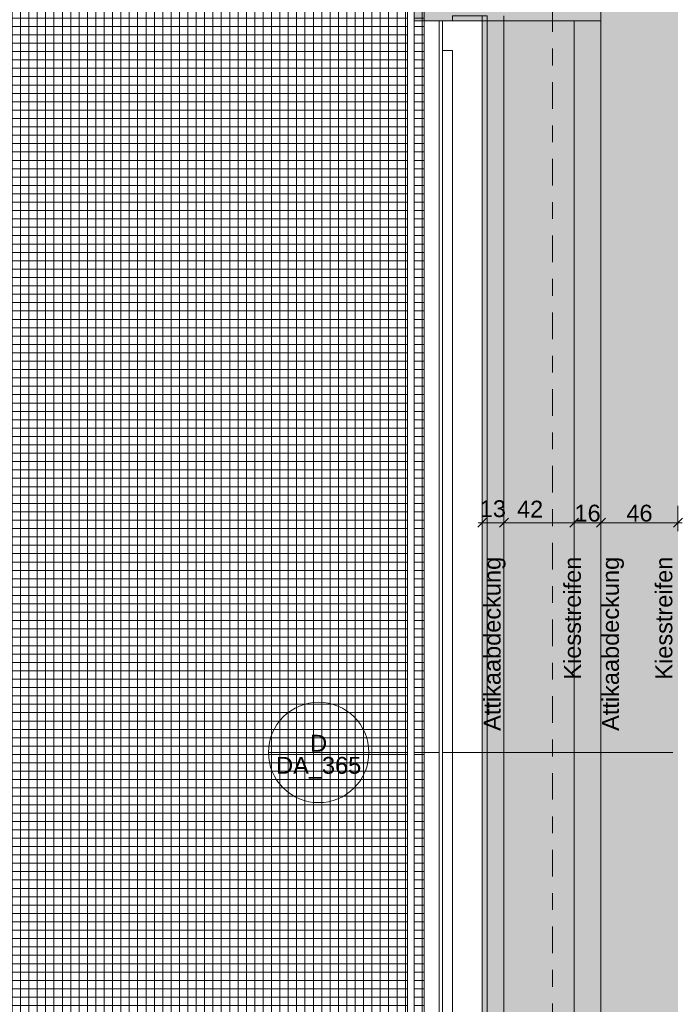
# Model space of a CAD drawing. Header units: metres. Extents: x -180 to 4, y -50 to 6.
# Tile 19 of 256: x -163.4 to -159.49, y -37.49 to -31.61. Entities that reach past the tile are written whole.
import ezdxf

# ---------------------------------------------------------------- set-up
doc = ezdxf.new("R2010")
doc.units = ezdxf.units.M
doc.header["$LTSCALE"] = 0.05
doc.header["$PDMODE"] = 1
doc.header["$PDSIZE"] = -2
doc.linetypes.add('Linienart-53', pattern=[5.291531, 3.175, -1.058062, 0.352704, -0.705764])
doc.layers.get('0').update_dxf_attribs({"lineweight": 25})
for name, color, linetype, lineweight, true_color in [('30 -33 Aussenwände- 7 Fassade_ Elemente', 7, 'Continuous', 9, 0x00aacc), ('30 -36 Dächer- 3 Dachbeläge', 7, 'Continuous', 15, 0x9999ff), ('30 -36 Dächer- 4 Dachbekleidungen', 7, 'Continuous', 9, 0xccccff), ('70 -72 Beschriftung- 1 Beschriftung allgemein', 7, 'Continuous', 9, 0xff6633), ('70 -72 Beschriftung- 7 Detailverweise', 7, 'Continuous', 9, 0x00dd00), ('70 -76 Bemaßung- 2 Allgemein', 7, 'Continuous', 5, 0x6666cc)]:
    doc.layers.add(name, color=color, linetype=linetype, lineweight=lineweight, true_color=true_color)
for name, color, linetype, lineweight in [('60- 61 allgemeine Ausstattung- 4 Terrassen', 7, 'Continuous', 9), ('70 -71 Achsen- 1 Gebäudeachsen', 7, 'Linienart-53', 18), ('Keine', 7, 'Continuous', 9)]:
    doc.layers.add(name, color=color, linetype=linetype, lineweight=lineweight)
doc.styles.add('Arial', font='arial.ttf')
doc.dimstyles.new('k+k_klein', dxfattribs={"dimtxt": 0.100689, "dimasz": 0.05302, "dimexe": 0.05, "dimexo": 0.15, "dimgap": 0.005, "dimtad": 1, "dimdec": 3, "dimtxsty": 'Arial', "dimblk": 'VW_SLASH-2', "dimblk1": 'VW_SLASH-2', "dimblk2": 'VW_SLASH-2', "dimcen": 0, "dimdle": 0.025, "dimadec": 3, "dimazin": 0, "dimtfac": 0.75, "dimtdec": 3, "dimtix": 1, "dimtmove": 0, "dimatfit": 0, "dimldrblk": 'VW_FILLEDARROW', "dimfxl": 0.1, "dimfxlon": 1, "dimfrac": 2, "dimtolj": 1, "dimarcsym": 0})

# ---------------------------------------------------------------- blocks, each defined once
blk = doc.blocks.new('Gruppe-8344')
at = {"layer": '70 -72 Beschriftung- 7 Detailverweise'}
blk.add_line((-0.335, 0), (-0.935, 0), dxfattribs=at)
at = {"layer": '70 -72 Beschriftung- 7 Detailverweise', "flags": 128}
blk.add_lwpolyline([(-0.335, 0), (-0.3364, -0.0294), (-0.3408, -0.0585), (-0.3479, -0.0871), (-0.3578, -0.1148), (-0.3704, -0.1414), (-0.3856, -0.1667), (-0.4031, -0.1903), (-0.4229, -0.2121), (-0.4447, -0.2319), (-0.4683, -0.2494), (-0.4936, -0.2646), (-0.5202, -0.2772), (-0.5479, -0.2871), (-0.5765, -0.2942), (-0.6056, -0.2986), (-0.635, -0.3), (-0.6644, -0.2986), (-0.6935, -0.2942), (-0.7221, -0.2871), (-0.7498, -0.2772), (-0.7764, -0.2646), (-0.8017, -0.2494), (-0.8253, -0.2319), (-0.8471, -0.2121), (-0.8669, -0.1903), (-0.8844, -0.1667), (-0.8996, -0.1414), (-0.9122, -0.1148), (-0.9221, -0.0871), (-0.9292, -0.0585), (-0.9336, -0.0294), (-0.935, 0), (-0.9336, 0.0294), (-0.9292, 0.0585), (-0.9221, 0.0871), (-0.9122, 0.1148), (-0.8996, 0.1414), (-0.8844, 0.1667), (-0.8669, 0.1903), (-0.8471, 0.2121), (-0.8253, 0.2319), (-0.8017, 0.2494), (-0.7764, 0.2646), (-0.7498, 0.2772), (-0.7221, 0.2871), (-0.6935, 0.2942), (-0.6644, 0.2986), (-0.635, 0.3), (-0.6056, 0.2986), (-0.5765, 0.2942), (-0.5479, 0.2871), (-0.5202, 0.2772), (-0.4936, 0.2646), (-0.4683, 0.2494), (-0.4447, 0.2319), (-0.4229, 0.2121), (-0.4031, 0.1903), (-0.3856, 0.1667), (-0.3704, 0.1414), (-0.3578, 0.1148), (-0.3479, 0.0871), (-0.3408, 0.0585), (-0.3364, 0.0294)], close=True, dxfattribs=at)
at = {"layer": '70 -72 Beschriftung- 7 Detailverweise'}
blk.add_point((-0.635, 0), dxfattribs=at)
at = {"layer": '70 -72 Beschriftung- 7 Detailverweise', "line_spacing_factor": 0.96878, "style": 'Arial'}
for s, insert, char_height, attachment_point in [('D', (-0.635, 0.0046), 0.1007, 8), ('DA_365', (-0.635, -0.0267), 0.10069, 2)]:
    blk.add_mtext(s, dxfattribs=dict(at, insert=insert, char_height=char_height, attachment_point=attachment_point))
blk = doc.blocks.new('Referenzmarkierung-50')
at = {"layer": '70 -72 Beschriftung- 7 Detailverweise', "transparency": 33554687}
for q in [(-0.635, 0), (1.4805, 0)]:
    blk.add_line((0, 0), q, dxfattribs=at)
at = {"layer": '70 -72 Beschriftung- 7 Detailverweise', "color": 7, "transparency": 33554687}
blk.add_blockref('Gruppe-8344', (0, 0), dxfattribs=at)
blk = doc.blocks.new('VW_SLASH-2')
at = {"color": 0, "linetype": 'ByBlock', "lineweight": -2, "transparency": 16777216}
blk.add_line((0.47, 0), (-1, 0), dxfattribs=at)
at = {"color": 0, "lineweight": 5, "transparency": 16777216, "flags": 128}
blk.add_lwpolyline([(0.5, 0.5), (-0.5, -0.5)], dxfattribs=at)
blk = doc.blocks.new('*D8998')
at = {"layer": '70 -76 Bemaßung- 2 Allgemein', "color": 0, "lineweight": -2}
for p, q in [((-160.641, -34.515), (-160.641, -34.665)), ((-160.511, -34.515), (-160.511, -34.665)), ((-160.564, -34.615), (-160.588, -34.615))]:
    blk.add_line(p, q, dxfattribs=at)
at = {"layer": 'Defpoints', "color": 0}
for p in [(-160.641, -34.2775), (-160.511, -34.335), (-160.641, -34.615)]:
    blk.add_point(p, dxfattribs=at)
at = {"layer": '70 -76 Bemaßung- 2 Allgemein', "color": 0, "lineweight": -2, "xscale": 0.05302001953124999, "yscale": 0.05302001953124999, "zscale": 0.05302001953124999, "rotation": 180}
blk.add_blockref('VW_SLASH-2', (-160.641, -34.615), dxfattribs=at)
at = {"layer": '70 -76 Bemaßung- 2 Allgemein', "color": 0, "lineweight": -2, "xscale": 0.05302001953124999, "yscale": 0.05302001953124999, "zscale": 0.05302001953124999}
blk.add_blockref('VW_SLASH-2', (-160.511, -34.615), dxfattribs=at)
at = {"layer": '70 -76 Bemaßung- 2 Allgemein', "color": 0, "insert": (-160.5771, -34.532), "char_height": 0.10069, "attachment_point": 5, "style": 'Arial'}
blk.add_mtext('\\A1;13', dxfattribs=at)
blk = doc.blocks.new('VW_FILLEDARROW')
at = {"linetype": 'Continuous', "lineweight": 0, "transparency": 16777216}
blk.add_hatch(color=0, dxfattribs=at).paths.add_polyline_path([(-2.83, 0.76), (0, 0), (-2.83, -0.76)])
at = {"color": 0, "lineweight": 5, "transparency": 16777216, "flags": 128}
blk.add_lwpolyline([(-2.83, 0.76), (0, 0), (-2.83, -0.76)], close=True, dxfattribs=at)
blk = doc.blocks.new('*D8999')
at = {"layer": '70 -76 Bemaßung- 2 Allgemein', "color": 0, "lineweight": -2}
for p, q in [((-160.511, -34.515), (-160.511, -34.665)), ((-160.091, -34.515), (-160.091, -34.665)), ((-160.144, -34.615), (-160.458, -34.615))]:
    blk.add_line(p, q, dxfattribs=at)
at = {"layer": 'Defpoints', "color": 0}
for p in [(-160.091, -34.1888), (-160.511, -34.335), (-160.511, -34.615)]:
    blk.add_point(p, dxfattribs=at)
at = {"layer": '70 -76 Bemaßung- 2 Allgemein', "color": 0, "lineweight": -2, "xscale": 0.05302001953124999, "yscale": 0.05302001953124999, "zscale": 0.05302001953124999, "rotation": 180}
blk.add_blockref('VW_SLASH-2', (-160.511, -34.615), dxfattribs=at)
at = {"layer": '70 -76 Bemaßung- 2 Allgemein', "color": 0, "lineweight": -2, "xscale": 0.05302001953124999, "yscale": 0.05302001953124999, "zscale": 0.05302001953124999}
blk.add_blockref('VW_SLASH-2', (-160.091, -34.615), dxfattribs=at)
at = {"layer": '70 -76 Bemaßung- 2 Allgemein', "color": 0, "insert": (-160.3546, -34.534), "char_height": 0.10069, "attachment_point": 5, "style": 'Arial'}
blk.add_mtext('\\A1;42', dxfattribs=at)
blk = doc.blocks.new('*D9000')
at = {"layer": '70 -76 Bemaßung- 2 Allgemein', "color": 0, "lineweight": -2}
for p, q in [((-160.091, -34.515), (-160.091, -34.665)), ((-159.931, -34.515), (-159.931, -34.665)), ((-159.984, -34.615), (-160.038, -34.615))]:
    blk.add_line(p, q, dxfattribs=at)
at = {"layer": 'Defpoints', "color": 0}
for p in [(-160.091, -34.1888), (-159.931, -34.2299), (-160.091, -34.615)]:
    blk.add_point(p, dxfattribs=at)
at = {"layer": '70 -76 Bemaßung- 2 Allgemein', "color": 0, "lineweight": -2, "xscale": 0.05302001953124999, "yscale": 0.05302001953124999, "zscale": 0.05302001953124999, "rotation": 180}
blk.add_blockref('VW_SLASH-2', (-160.091, -34.615), dxfattribs=at)
at = {"layer": '70 -76 Bemaßung- 2 Allgemein', "color": 0, "lineweight": -2, "xscale": 0.05302001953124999, "yscale": 0.05302001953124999, "zscale": 0.05302001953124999}
blk.add_blockref('VW_SLASH-2', (-159.931, -34.615), dxfattribs=at)
at = {"layer": '70 -76 Bemaßung- 2 Allgemein', "color": 0, "insert": (-160.011, -34.5586), "char_height": 0.10069, "attachment_point": 5, "style": 'Arial'}
blk.add_mtext('\\A1;16', dxfattribs=at)
blk = doc.blocks.new('*D9001')
at = {"layer": '70 -76 Bemaßung- 2 Allgemein', "color": 0, "lineweight": -2}
for p, q in [((-159.931, -34.515), (-159.931, -34.665)), ((-159.471, -34.515), (-159.471, -34.665)), ((-159.524, -34.615), (-159.878, -34.615))]:
    blk.add_line(p, q, dxfattribs=at)
at = {"layer": 'Defpoints', "color": 0}
for p in [(-159.471, -34.1321), (-159.931, -34.2299), (-159.931, -34.615)]:
    blk.add_point(p, dxfattribs=at)
at = {"layer": '70 -76 Bemaßung- 2 Allgemein', "color": 0, "lineweight": -2, "xscale": 0.05302001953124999, "yscale": 0.05302001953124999, "zscale": 0.05302001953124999, "rotation": 180}
blk.add_blockref('VW_SLASH-2', (-159.931, -34.615), dxfattribs=at)
at = {"layer": '70 -76 Bemaßung- 2 Allgemein', "color": 0, "lineweight": -2, "xscale": 0.05302001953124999, "yscale": 0.05302001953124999, "zscale": 0.05302001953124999}
blk.add_blockref('VW_SLASH-2', (-159.471, -34.615), dxfattribs=at)
at = {"layer": '70 -76 Bemaßung- 2 Allgemein', "color": 0, "insert": (-159.701, -34.5586), "char_height": 0.10069, "attachment_point": 5, "style": 'Arial'}
blk.add_mtext('\\A1;46', dxfattribs=at)
blk = doc.blocks.new('_Achsen (3D)')
at = {"layer": '70 -71 Achsen- 1 Gebäudeachsen', "transparency": 33554687}
blk.add_line((-160.221, 3.8), (-160.221, -46.172), dxfattribs=at)
blk = doc.blocks.new('Gruppe-8878')
at = {"layer": '60- 61 allgemeine Ausstattung- 4 Terrassen', "linetype": 'Continuous', "lineweight": 9, "transparency": 33554534}
h = blk.add_hatch(dxfattribs=at)
h.set_pattern_fill('Betonfertigteil  SRF', color=252, style=0, pattern_type=2)
h.set_pattern_definition([(0, (0, 0), (3e-18, 0.05), []), (90, (0, 0), (0.05, 0), [])])
h.paths.add_polyline_path([(-163.78099996, -37.29704198), (-163.78099996, -39.29704198), (-160.98799996, -39.29704198), (-160.98799996, -31.45704198), (-163.52826764, -31.45704198), (-163.52826764, -31.61704198), (-163.58826764, -31.61704198), (-163.58826764, -37.29704198)])
at = {"layer": '60- 61 allgemeine Ausstattung- 4 Terrassen', "color": 252, "linetype": 'Continuous', "true_color": 0x888888, "flags": 128}
blk.add_lwpolyline([(-163.78099996, -37.29704198), (-163.78099996, -39.29704198), (-160.98799996, -39.29704198), (-160.98799996, -31.45704198), (-163.52826764, -31.45704198), (-163.52826764, -31.61704198), (-163.58826764, -31.61704198), (-163.58826764, -37.29704198)], close=True, dxfattribs=at)
at = {"layer": '70 -72 Beschriftung- 7 Detailverweise'}
blk.add_line((-161.3179853, -35.98784943), (-161.9179853, -35.98784943), dxfattribs=at)
at = {"layer": '70 -72 Beschriftung- 7 Detailverweise', "transparency": 33554687}
blk.add_line((-160.9829853, -35.98784943), (-161.6179853, -35.98784943), dxfattribs=at)
at = {"layer": '70 -72 Beschriftung- 7 Detailverweise', "flags": 128}
blk.add_lwpolyline([(-161.3179853, -35.98784943), (-161.31942988, -36.01725457), (-161.32374971, -36.04637652), (-161.3309032, -36.07493483), (-161.34082144, -36.10265446), (-161.35340892, -36.12926845), (-161.36854441, -36.1545205), (-161.38608216, -36.17816741), (-161.40585326, -36.19998146), (-161.42766731, -36.21975256), (-161.45131423, -36.23729031), (-161.47656628, -36.2524258), (-161.50318027, -36.26501329), (-161.5308999, -36.27493153), (-161.5594582, -36.28208501), (-161.58858016, -36.28640484), (-161.6179853, -36.28784943), (-161.64739044, -36.28640484), (-161.67651239, -36.28208501), (-161.7050707, -36.27493153), (-161.73279033, -36.26501329), (-161.75940432, -36.2524258), (-161.78465637, -36.23729031), (-161.80830328, -36.21975256), (-161.83011733, -36.19998146), (-161.84988843, -36.17816741), (-161.86742618, -36.1545205), (-161.88256168, -36.12926845), (-161.89514916, -36.10265446), (-161.9050674, -36.07493483), (-161.91222088, -36.04637652), (-161.91654072, -36.01725457), (-161.9179853, -35.98784943), (-161.91654072, -35.95844428), (-161.91222088, -35.92932233), (-161.9050674, -35.90076402), (-161.89514916, -35.8730444), (-161.88256168, -35.8464304), (-161.86742618, -35.82117836), (-161.84988843, -35.79753144), (-161.83011733, -35.77571739), (-161.80830328, -35.75594629), (-161.78465637, -35.73840854), (-161.75940432, -35.72327305), (-161.73279033, -35.71068557), (-161.7050707, -35.70076732), (-161.67651239, -35.69361384), (-161.64739044, -35.68929401), (-161.6179853, -35.68784943), (-161.58858016, -35.68929401), (-161.5594582, -35.69361384), (-161.5308999, -35.70076732), (-161.50318027, -35.71068557), (-161.47656628, -35.72327305), (-161.45131423, -35.73840854), (-161.42766731, -35.75594629), (-161.40585326, -35.77571739), (-161.38608216, -35.79753144), (-161.36854441, -35.82117836), (-161.35340892, -35.8464304), (-161.34082144, -35.8730444), (-161.3309032, -35.90076402), (-161.32374971, -35.92932233), (-161.31942988, -35.95844428)], close=True, dxfattribs=at)
at = {"layer": '70 -72 Beschriftung- 7 Detailverweise'}
blk.add_point((-161.6179853, -35.98784943), dxfattribs=at)
at = {"layer": '70 -72 Beschriftung- 7 Detailverweise', "line_spacing_factor": 0.96878, "style": 'Arial'}
for s, insert, char_height, attachment_point in [('D', (-161.6179853, -35.98326331), 0.10068866, 8), ('DA_365', (-161.6179853, -36.01451355), 0.100688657, 2)]:
    blk.add_mtext(s, dxfattribs=dict(at, insert=insert, char_height=char_height, attachment_point=attachment_point))
at = {"color": 255}
blk.add_wipeout([(-160.87799996, -31.61704198), (-160.87799996, -31.79404198), (-160.81799996, -31.79404198), (-160.81799996, -39.37704198), (-160.64099996, -39.37704198), (-160.64099996, -31.61704198)], dxfattribs=at).dxf.layer = '30 -33 Aussenwände- 7 Fassade_ Elemente'
at = {"color": 255, "linetype": 'Continuous', "lineweight": 9, "transparency": 33554687}
blk.add_wipeout([(-129.83124836, -12.23704198), (-129.83124836, -12.71704198), (-159.47099996, -12.71704198), (-159.47099996, -39.25704198), (-129.83124836, -39.25704198), (-129.83124836, -39.73704198), (-160.51099996, -39.73704198), (-160.51099996, -31.61704198), (-159.93099996, -31.61704198), (-159.93099996, -12.23704198)], dxfattribs=at).dxf.layer = '30 -36 Dächer- 3 Dachbeläge'
at = {"layer": '30 -36 Dächer- 3 Dachbeläge', "linetype": 'Continuous', "lineweight": 0}
for points in [[(-100.01799996, -12.23704198), (-100.01799996, -12.11704198), (-160.12099996, -12.11704198), (-160.12099996, -31.45204198), (-161.04799996, -31.45204198), (-161.04799996, -31.61704198), (-160.09099996, -31.61704198), (-160.09099996, -39.25704198), (-159.93099996, -39.25704198), (-159.93099996, -12.23704198)], [(-160.64099996, -31.58704198), (-160.64099996, -39.86704198), (-99.00099996, -39.86704198), (-99.00099996, -31.79404198), (-99.13099996, -31.79404198), (-99.13099996, -39.73704198), (-160.51099996, -39.73704198), (-160.51099996, -31.58704198)]]:
    blk.add_hatch(color=254, dxfattribs=at).paths.add_polyline_path(points)
at = {"layer": '30 -36 Dächer- 3 Dachbeläge', "linetype": 'Continuous', "lineweight": 9, "transparency": 33554687}
h = blk.add_hatch(dxfattribs=at)
h.set_pattern_fill('{914A209A-ED12-11EE-87B6-5CE', style=0, pattern_type=2)
h.set_pattern_definition([(-22, (-91.4235, -34.937042), (-0.018555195, 0.04226461), [0.000625, -0.061875]), (14, (-91.415251, -34.959718), (-0.0371103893, -0.0278327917), [0.000625, -0.030625]), (-3.77456, (-91.474014, -34.97415), (-0.01958604, 0.065974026), [0.00028186, -0.093671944]), (-68, (-91.30392, -34.91024), (0.1926424, 0.04407994), [0.00028125, -0.09346875]), (96, (-91.437934, -35.001983), (-0.036105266, -0.06319548), [0.0005625, -0.0931875]), (132, (-91.4101, -34.97828), (0.040202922, 0.004123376), [0.0003125, -0.0621875]), (-17, (-91.442055, -34.96178), (0.0930531, 0.028928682), [0.000625, -0.061875]), (-145, (-91.4369, -34.956625), (0.06266964, -0.040092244), [0.000625, -0.061875]), (-137, (-91.45133, -34.953533), (0.049444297, -0.02123569), [0.000625, -0.061875])])
h.paths.add_polyline_path([(-100.01799996, -31.12704198), (-99.83999996, -31.12704198), (-99.83999996, -31.61604198), (-99.35099996, -31.61604198), (-99.35099996, -31.79404198), (-99.13099996, -31.79404198), (-99.13099996, -39.73704198), (-160.51099996, -39.73704198), (-160.51099996, -31.61704198), (-159.93099996, -31.61704198), (-159.93099996, -12.23704198), (-100.01799996, -12.23704198)])
h.paths.add_polyline_path([(-159.47099996, -39.25704198), (-100.31099996, -39.25704198), (-100.31099996, -12.71704198), (-159.47099996, -12.71704198)])
at = {"layer": '30 -33 Aussenwände- 7 Fassade_ Elemente', "flags": 128}
blk.add_lwpolyline([(-160.87799996, -31.61704198), (-160.87799996, -31.79404198), (-160.81799996, -31.79404198), (-160.81799996, -39.37704198), (-160.64099996, -39.37704198), (-160.64099996, -31.61704198)], close=True, dxfattribs=at)
at = {"layer": '30 -36 Dächer- 3 Dachbeläge', "flags": 128}
blk.add_lwpolyline([(-100.01799996, -12.23704198), (-100.01799996, -12.11704198), (-160.12099996, -12.11704198), (-160.12099996, -31.45204198), (-161.04799996, -31.45204198), (-161.04799996, -31.61704198), (-160.09099996, -31.61704198), (-160.09099996, -39.25704198), (-159.93099996, -39.25704198), (-159.93099996, -12.23704198)], close=True, dxfattribs=at)
at = {"layer": '30 -36 Dächer- 3 Dachbeläge', "color": 161, "linetype": 'Continuous', "lineweight": 9, "true_color": 0x9999ff, "transparency": 33554687, "flags": 128}
blk.add_lwpolyline([(-100.01799996, -31.12704198), (-99.83999996, -31.12704198), (-99.83999996, -31.61604198), (-99.35099996, -31.61604198), (-99.35099996, -31.79404198), (-99.13099996, -31.79404198), (-99.13099996, -39.73704198), (-160.51099996, -39.73704198), (-160.51099996, -31.61704198), (-159.93099996, -31.61704198), (-159.93099996, -12.23704198), (-100.01799996, -12.23704198)], close=True, dxfattribs=at)
at = {"layer": '30 -36 Dächer- 3 Dachbeläge', "flags": 128}
blk.add_lwpolyline([(-160.64099996, -31.58704198), (-160.64099996, -39.86704198), (-99.00099996, -39.86704198), (-99.00099996, -31.79404198), (-99.13099996, -31.79404198), (-99.13099996, -39.73704198), (-160.51099996, -39.73704198), (-160.51099996, -31.58704198)], dxfattribs=at)
at = {"color": 255}
blk.add_wipeout([(-160.47099996, -39.69704198), (-99.17099996, -39.69704198), (-99.17099996, -31.79404198), (-99.24099996, -31.79404198), (-99.24099996, -39.62704198), (-160.47099996, -39.62704198)], dxfattribs=at).dxf.layer = '30 -36 Dächer- 4 Dachbekleidungen'
at = {"layer": '70 -72 Beschriftung- 7 Detailverweise', "transparency": 33554687}
blk.add_line((-160.9829853, -35.98784943), (-159.5024598, -35.98784943), dxfattribs=at)
at = {"layer": '70 -72 Beschriftung- 7 Detailverweise'}
blk.add_blockref('Referenzmarkierung-50', (-160.9829853, -35.98784943), dxfattribs=at)
at = {"layer": '70 -72 Beschriftung- 1 Beschriftung allgemein', "char_height": 0.1006886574, "attachment_point": 7, "rotation": 90, "line_spacing_factor": 0.970891, "style": 'Arial'}
for s, insert in [('Attikaabdeckung', (-160.50056318, -35.85908123)), ('Attikaabdeckung', (-159.79347974, -35.85908123)), ('Kiesstreifen', (-160.04990584, -35.55281545)), ('Kiesstreifen', (-159.50330401, -35.55281545))]:
    blk.add_mtext(s, dxfattribs=dict(at, insert=insert))
at = {"layer": '70 -76 Bemaßung- 2 Allgemein'}
for base, p1, p2, text, picture, middle in [((-159.93099996, -34.615), (-159.47099996, -34.1320842), (-159.93099996, -34.22986891), '46', '*D9001', (-159.70099996, -34.55859844)), ((-160.09099996, -34.615), (-159.93099996, -34.22986891), (-160.09099996, -34.18879038), '16', '*D9000', (-160.01099996, -34.55859844))]:
    dim = blk.add_linear_dim(base=base, p1=p1, p2=p2, text=text, dimstyle='k+k_klein', override={"dimtxt": 0.100689, "dimgap": 0.005, "dimdec": 8, "dimpost": '<>', "dimtxsty": 'Arial', "dimtmove": 2}, dxfattribs=at)
    dim.commit()
    dim.dimension.update_dxf_attribs({"geometry": picture, "text_midpoint": middle})
for base, p1, p2, text, override, picture, middle in [((-160.51099996, -34.615), (-160.09099996, -34.18879038), (-160.51099996, -34.33501097), '42', {"dimtxt": 0.100689, "dimgap": 1e-13, "dimdec": 8, "dimpost": '<>', "dimtxsty": 'Arial', "dimtmove": 2}, '*D8999', (-160.35463071, -34.5340375)), ((-160.64099996, -34.615), (-160.51099996, -34.33501097), (-160.64099996, -34.27748725), '13', {"dimtxt": 0.100689, "dimgap": 0.002, "dimdec": 8, "dimpost": '<>', "dimtxsty": 'Arial', "dimtmove": 2}, '*D8998', (-160.57711596, -34.5320375))]:
    dim = blk.add_linear_dim(base=base, p1=p1, p2=p2, text=text, dimstyle='k+k_klein', override=override, dxfattribs=at)
    dim.commit()
    dim.dimension.update_dxf_attribs({"geometry": picture, "text_midpoint": middle, "dimtype": 160})
at = {"color": 255, "linetype": 'Continuous', "transparency": 33554687}
blk.add_wipeout([(-163.78099996, -39.38704198), (-160.89799996, -39.38704198), (-160.89799996, -31.61704198), (-160.87799996, -31.61704198), (-160.87799996, -39.40704198), (-163.78099996, -39.40704198)], dxfattribs=at).dxf.layer = '60- 61 allgemeine Ausstattung- 4 Terrassen'
at = {"layer": '60- 61 allgemeine Ausstattung- 4 Terrassen', "color": 252, "linetype": 'Continuous', "true_color": 0x888888, "flags": 128}
blk.add_lwpolyline([(-163.78099996, -39.38704198), (-160.89799996, -39.38704198), (-160.89799996, -31.61704198), (-160.87799996, -31.61704198), (-160.87799996, -39.40704198), (-163.78099996, -39.40704198)], close=True, dxfattribs=at)
at = {"color": 255, "linetype": 'Continuous', "transparency": 33554687}
blk.add_wipeout([(-161.04799996, -31.41204198), (-161.08799996, -31.41204198), (-161.08799996, -39.19704198), (-163.78099996, -39.19704198), (-163.78099996, -39.23704198), (-161.04799996, -39.23704198)], dxfattribs=at).dxf.layer = '60- 61 allgemeine Ausstattung- 4 Terrassen'
at = {"layer": '60- 61 allgemeine Ausstattung- 4 Terrassen', "color": 252, "linetype": 'Continuous', "true_color": 0x888888, "flags": 128}
blk.add_lwpolyline([(-161.04799996, -31.41204198), (-161.08799996, -31.41204198), (-161.08799996, -39.19704198), (-163.78099996, -39.19704198), (-163.78099996, -39.23704198), (-161.04799996, -39.23704198)], close=True, dxfattribs=at)
blk = doc.blocks.new('_OG3_2D (2D)')
at = {"layer": '30 -33 Aussenwände- 7 Fassade_ Elemente', "flags": 128}
for points in [[(-163.49099996, -31.58704198), (-163.49099996, -37.18704198), (-163.7810192, -37.18689939), (-163.78101323, -39.40689939), (-160.81799996, -39.40704198), (-160.81799996, -31.58704198)], [(-99.03099996, -31.79404198), (-99.03099996, -39.83704198), (-160.61099996, -39.83704198), (-160.61099996, -31.58704198), (-160.81799996, -31.58704198)]]:
    blk.add_lwpolyline(points, dxfattribs=at)
at = {"layer": '70 -72 Beschriftung- 1 Beschriftung allgemein', "color": 7}
blk.add_blockref('Gruppe-8878', (0, 0), dxfattribs=at)

msp = doc.modelspace()

# ---------------------------------------------------------------- block references
at = {"layer": 'Keine', "color": 1}
msp.add_blockref('_OG3_2D (2D)', (0, 0), dxfattribs=at)

# ---------------------------------------------------------------- next in the draw order: block references
msp.add_blockref('_Achsen (3D)', (0, 0), dxfattribs=at)

doc.saveas('drawing.dxf')
